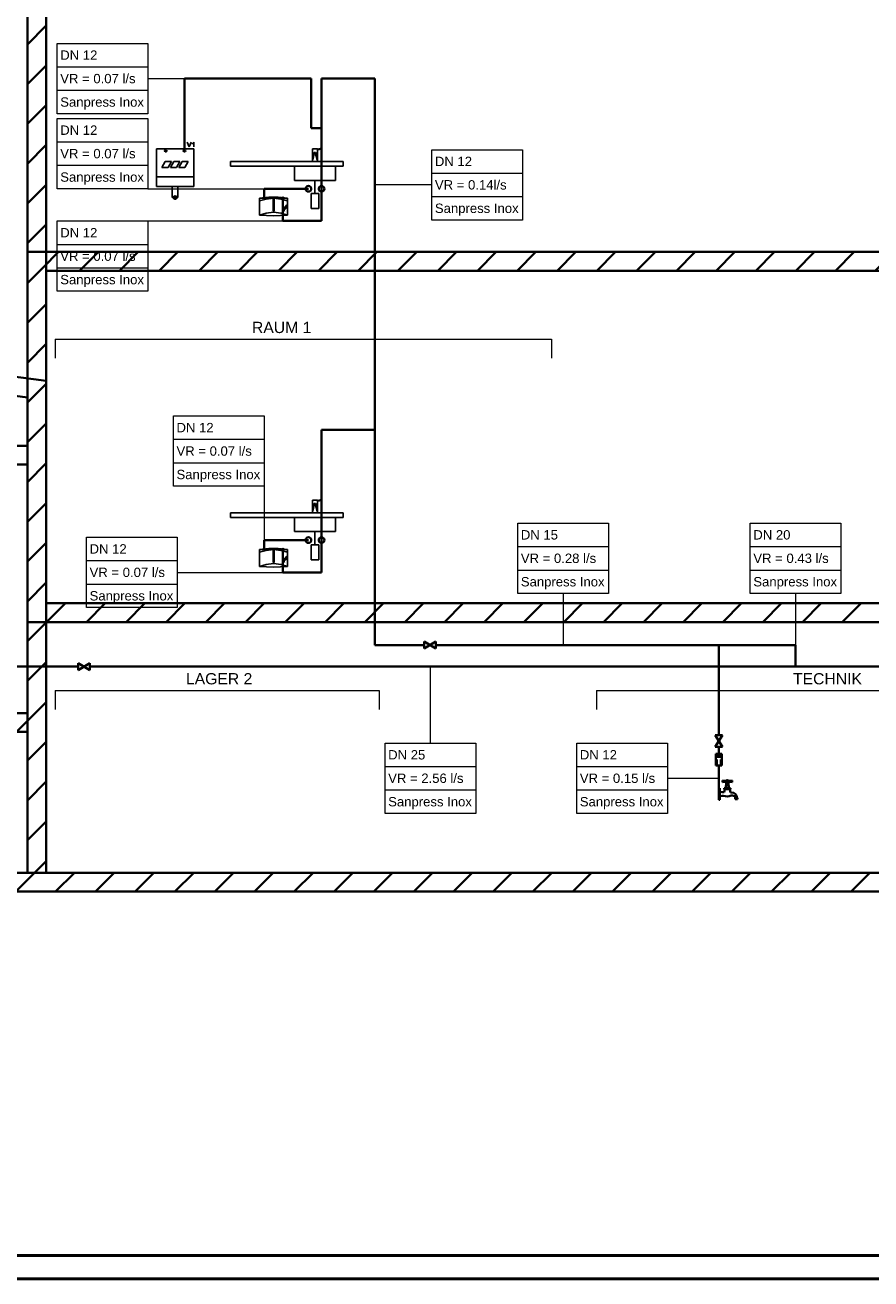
# Model space of a CAD drawing. Extents: x -110 to 890, y -109 to 311.
# Tile 4 of 7: x 434 to 614, y -109 to 158. Entities that reach past the tile are written whole.
import ezdxf
from ezdxf.lldxf.tags import DXFTag

# ---------------------------------------------------------------- set-up
doc = ezdxf.new("R2010")
doc.units = 0
doc.layers.get('0').update_dxf_attribs({"lineweight": 35})
for name, color, linetype, lineweight in [('412_OBJ', 7, 'Continuous', 25), ('DEND_OBJ', 7, 'Continuous', 25), ('Raumnummerierung', 7, 'Continuous', 18)]:
    doc.layers.add(name, color=color, linetype=linetype, lineweight=lineweight)
for name, color, linetype, lineweight, true_color in [('A_Wand_allgemein', 7, 'Continuous', 35, 0x585858), ('DEND_SW', 7, 'Continuous', 50, 0xcc3300), ('DEND_TW', 7, 'Continuous', 35, 0x66cc00), ('L_Klimageraet', 7, 'Continuous', 35, 0xababab), ('Rahmen', 7, 'Continuous', 35, 0x009900), ('S_Einrichtung', 7, 'Continuous', 35, 0x9dff9d), ('S_Kaltwasser', 7, 'Continuous', 35, 0x005e00), ('S_Kaltwasser_Beschriftung', 7, 'Continuous', 18, 0x005e00), ('S_Trinkwasser', 7, 'Continuous', 35, 0x005e00), ('S_Warmwasser', 1, 'fein_strichliert', 35, 0xff0000), ('S_Warmwasser_Beschriftung', 1, 'Continuous', 18, 0xff0000)]:
    doc.layers.add(name, color=color, linetype=linetype, lineweight=lineweight, true_color=true_color)
doc.styles.get("Standard").update_dxf_attribs({"font": 'arial.ttf'})
tags = doc.linetypes.add('fein_strichliert', pattern=[4, 1, -2, 1]).pattern_tags.tags
tags[8:9] = [DXFTag(74, 4), DXFTag(75, 0), DXFTag(340, '0'), DXFTag(46, 0.0), DXFTag(50, 0.0), DXFTag(44, 0.0), DXFTag(45, 0.0)]
tags[6:7] = [DXFTag(74, 4), DXFTag(75, 0), DXFTag(340, '0'), DXFTag(46, 0.0), DXFTag(50, 0.0), DXFTag(44, 0.0), DXFTag(45, 0.0)]
tags[4:5] = [DXFTag(74, 4), DXFTag(75, 0), DXFTag(340, '0'), DXFTag(46, 0.0), DXFTag(50, 0.0), DXFTag(44, 0.0), DXFTag(45, 0.0)]

# ---------------------------------------------------------------- blocks, each defined once
blk = doc.blocks.new('Wand-A07AMNUB1N', base_point=(434.31, -22.63))
at = {"color": 0, "linetype": 'ByBlock', "lineweight": -2, "ltscale": 0.35}
for p, q in [((434.31, 216.41), (434.31, -22.63)), ((438.31, 214.75), (438.31, -22.63))]:
    blk.add_line(p, q, dxfattribs=at)
at = {"color": 0, "lineweight": -2}
for p, q in [((434.31, 213.44), (436.41, 215.54)), ((434.31, 204.96), (438.31, 208.96)), ((434.31, 196.47), (438.31, 200.47)), ((434.31, 187.99), (438.31, 191.99)), ((434.31, 179.5), (438.31, 183.5)), ((434.31, 171.01), (438.31, 175.01)), ((434.31, 162.53), (438.31, 166.53)), ((434.31, 154.04), (438.31, 158.04)), ((434.31, 145.56), (438.31, 149.56)), ((434.31, 137.07), (438.31, 141.07)), ((434.31, 128.59), (438.31, 132.59)), ((434.31, 120.1), (438.31, 124.1)), ((434.31, 111.62), (438.31, 115.62)), ((434.31, 103.13), (438.31, 107.13)), ((434.31, 94.65), (438.31, 98.65)), ((434.31, 86.16), (438.31, 90.16)), ((434.31, 77.68), (438.31, 81.68)), ((434.31, 69.19), (438.31, 73.19)), ((434.31, 60.71), (438.31, 64.71)), ((434.31, 52.22), (438.31, 56.22)), ((434.31, 43.74), (438.31, 47.74)), ((434.31, 35.25), (438.31, 39.25)), ((434.31, 26.76), (438.31, 30.76)), ((434.31, 18.28), (438.31, 22.28)), ((434.31, 9.79), (438.31, 13.79)), ((434.31, 1.31), (438.31, 5.31)), ((434.31, -7.18), (438.31, -3.18)), ((434.31, -15.66), (438.31, -11.66)), ((435.82, -22.63), (438.31, -20.15))]:
    blk.add_line(p, q, dxfattribs=at)
blk = doc.blocks.new('Wand-A07AMNUD1N', base_point=(-43.3, -26.63))
at = {"color": 0, "linetype": 'ByBlock', "lineweight": -2, "ltscale": 0.35}
for p, q in [((-43.3, -22.63), (660.28, -22.63)), ((-43.3, -26.63), (664.28, -26.63))]:
    blk.add_line(p, q, dxfattribs=at)
at = {"color": 0, "lineweight": -2}
for p, q in [((431.82, -26.63), (435.82, -22.63)), ((440.31, -26.63), (444.31, -22.63)), ((448.79, -26.63), (452.79, -22.63)), ((457.28, -26.63), (461.28, -22.63)), ((465.76, -26.63), (469.76, -22.63)), ((474.25, -26.63), (478.25, -22.63)), ((482.73, -26.63), (486.73, -22.63)), ((491.22, -26.63), (495.22, -22.63)), ((499.71, -26.63), (503.71, -22.63)), ((508.19, -26.63), (512.19, -22.63)), ((516.68, -26.63), (520.68, -22.63)), ((525.16, -26.63), (529.16, -22.63)), ((533.65, -26.63), (537.65, -22.63)), ((542.13, -26.63), (546.13, -22.63)), ((550.62, -26.63), (554.62, -22.63)), ((559.1, -26.63), (563.1, -22.63)), ((567.59, -26.63), (571.59, -22.63)), ((576.07, -26.63), (580.07, -22.63)), ((584.56, -26.63), (588.56, -22.63)), ((593.04, -26.63), (597.04, -22.63)), ((601.53, -26.63), (605.53, -22.63)), ((610.01, -26.63), (614.01, -22.63))]:
    blk.add_line(p, q, dxfattribs=at)
blk = doc.blocks.new('Wand-A07AMNUH1N', base_point=(-43.3, 64.44))
at = {"color": 0, "linetype": 'ByBlock', "lineweight": -2, "ltscale": 0.35}
for p, q in [((434.31, 68.44), (-43.3, 68.44)), ((434.31, 64.44), (-43.3, 64.44))]:
    blk.add_line(p, q, dxfattribs=at)
blk = doc.blocks.new('Wand-A07AMNUJ1N', base_point=(434.31, 105.77))
at = {"color": 0, "linetype": 'ByBlock', "lineweight": -2, "ltscale": 0.35}
for p, q in [((664.28, 109.77), (434.31, 109.77)), ((660.28, 105.77), (438.31, 105.77))]:
    blk.add_line(p, q, dxfattribs=at)
at = {"color": 0, "lineweight": -2}
for p, q in [((437.63, 106.45), (440.95, 109.77)), ((445.43, 105.77), (449.43, 109.77)), ((453.92, 105.77), (457.92, 109.77)), ((462.4, 105.77), (466.4, 109.77)), ((470.89, 105.77), (474.89, 109.77)), ((479.38, 105.77), (483.38, 109.77)), ((487.86, 105.77), (491.86, 109.77)), ((496.35, 105.77), (500.35, 109.77)), ((504.83, 105.77), (508.83, 109.77)), ((513.32, 105.77), (517.32, 109.77)), ((521.8, 105.77), (525.8, 109.77)), ((530.29, 105.77), (534.29, 109.77)), ((538.77, 105.77), (542.77, 109.77)), ((547.26, 105.77), (551.26, 109.77)), ((555.74, 105.77), (559.74, 109.77)), ((564.23, 105.77), (568.23, 109.77)), ((572.71, 105.77), (576.71, 109.77)), ((581.2, 105.77), (585.2, 109.77)), ((589.68, 105.77), (593.68, 109.77)), ((598.17, 105.77), (602.17, 109.77)), ((606.65, 105.77), (610.65, 109.77)), ((615.14, 105.77), (619.14, 109.77)), ((623.62, 105.77), (627.62, 109.77)), ((632.11, 105.77), (636.11, 109.77)), ((640.6, 105.77), (644.6, 109.77)), ((649.08, 105.77), (653.08, 109.77)), ((657.57, 105.77), (661.57, 109.77))]:
    blk.add_line(p, q, dxfattribs=at)
blk = doc.blocks.new('Wand-A07AMNUP1N', base_point=(434.31, 30.85))
at = {"color": 0, "linetype": 'ByBlock', "lineweight": -2, "ltscale": 0.35}
for p, q in [((438.31, 34.85), (660.28, 34.85)), ((434.31, 30.85), (664.28, 30.85))]:
    blk.add_line(p, q, dxfattribs=at)
at = {"color": 0, "lineweight": -2}
for p, q in [((438.39, 30.85), (442.39, 34.85)), ((446.88, 30.85), (450.88, 34.85)), ((455.36, 30.85), (459.36, 34.85)), ((463.85, 30.85), (467.85, 34.85)), ((472.33, 30.85), (476.33, 34.85)), ((480.82, 30.85), (484.82, 34.85)), ((489.3, 30.85), (493.3, 34.85)), ((497.79, 30.85), (501.79, 34.85)), ((506.27, 30.85), (510.27, 34.85)), ((514.76, 30.85), (518.76, 34.85)), ((523.24, 30.85), (527.24, 34.85)), ((531.73, 30.85), (535.73, 34.85)), ((540.21, 30.85), (544.21, 34.85)), ((548.7, 30.85), (552.7, 34.85)), ((557.18, 30.85), (561.18, 34.85)), ((565.67, 30.85), (569.67, 34.85)), ((574.15, 30.85), (578.15, 34.85)), ((582.64, 30.85), (586.64, 34.85)), ((591.13, 30.85), (595.13, 34.85)), ((599.61, 30.85), (603.61, 34.85)), ((608.1, 30.85), (612.1, 34.85)), ((616.58, 30.85), (620.58, 34.85)), ((625.07, 30.85), (629.07, 34.85)), ((633.55, 30.85), (637.55, 34.85)), ((642.04, 30.85), (646.04, 34.85)), ((650.52, 30.85), (654.52, 34.85)), ((659.01, 30.85), (661.64, 33.48))]:
    blk.add_line(p, q, dxfattribs=at)
blk = doc.blocks.new('Wand-A07AMNUT1N', base_point=(-43.3, 7.44))
at = {"color": 0, "linetype": 'ByBlock', "lineweight": -2, "ltscale": 0.35}
for p, q in [((-43.3, 11.44), (434.31, 11.44)), ((-43.3, 7.44), (434.31, 7.44))]:
    blk.add_line(p, q, dxfattribs=at)
at = {"color": 0, "lineweight": -2}
blk.add_line((431.96, 7.44), (434.31, 9.79), dxfattribs=at)
blk = doc.blocks.new('Teilstrecke-A07AMNV31N', base_point=(598.15, 6.96))
at = {"color": 0, "linetype": 'ByBlock', "lineweight": -2, "ltscale": 0.35}
for p, q in [((617.49, 21.34), (598.15, 21.34)), ((617.49, 6.96), (617.49, 21.34)), ((629.96, 6.96), (617.49, 6.96)), ((633.53, 6.96), (632.46, 6.96)), ((636.95, 6.96), (636.53, 6.96)), ((640.53, 6.96), (639.45, 6.96)), ((645.08, 6.96), (643.03, 6.96)), ((649.22, 6.96), (647.08, 6.96)), ((667.21, 6.96), (651.72, 6.96))]:
    blk.add_line(p, q, dxfattribs=at)
blk = doc.blocks.new('T-Stück-A07AMNVJ1N', base_point=(597.85, 21.19))
at = {"color": 0, "lineweight": -2}
for p, q in [((597.85, 21.49), (597.85, 21.19)), ((598.3, 21.64), (598, 21.64)), ((598.45, 21.19), (598.45, 21.49))]:
    blk.add_line(p, q, dxfattribs=at)
blk = doc.blocks.new('Teilstrecke-A07AMNVL1N', base_point=(581.77, -5.82))
at = {"color": 0, "linetype": 'ByBlock', "lineweight": -2, "ltscale": 0.35}
for p, q in [((581.77, 25.94), (581.77, 6.75)), ((581.77, 4.25), (581.77, 2.76)), ((581.77, 0.26), (581.77, -5.82))]:
    blk.add_line(p, q, dxfattribs=at)
blk = doc.blocks.new('Festwiderstand-A07AMNVN1N', base_point=(581.02, 4.25))
at = {"color": 0, "lineweight": -2}
for p, q in [((582.52, 4.25), (581.02, 6.75)), ((581.02, 6.75), (582.52, 6.75)), ((582.52, 6.75), (581.02, 4.25)), ((581.02, 4.25), (582.52, 4.25))]:
    blk.add_line(p, q, dxfattribs=at)
blk = doc.blocks.new('Rohrtrenner-A07AMNVP1N', base_point=(581.14, 0.26))
at = {"color": 0, "lineweight": -2}
for p, q in [((581.14, 0.26), (581.14, 2.76)), ((581.14, 2.76), (582.39, 2.76)), ((581.56, 1.92), (581.56, 2.76)), ((581.97, 1.92), (581.97, 2.76)), ((582.39, 2.76), (582.39, 0.26)), ((582.39, 0.26), (581.14, 0.26)), ((581.35, 0.26), (581.35, 1.51)), ((582.18, 0.26), (582.18, 1.51))]:
    blk.add_line(p, q, dxfattribs=at)
blk = doc.blocks.new('Bauteilbeschriftung-A07AMNVR1N', base_point=(551.46, -9.96))
at = {"color": 0, "lineweight": -2}
for p, q in [((551.46, 5.04), (570.83, 5.04)), ((551.46, -9.96), (551.46, 5.04)), ((570.83, 5.04), (570.83, -9.96)), ((551.46, 0.04), (570.83, 0.04)), ((551.46, -4.96), (570.83, -4.96)), ((570.83, -9.96), (551.46, -9.96))]:
    blk.add_line(p, q, dxfattribs=at)
at = {"color": 0, "linetype": 'ByBlock', "lineweight": -2, "ltscale": 0.18}
blk.add_line((570.83, -2.46), (581.77, -2.46), dxfattribs=at)
at = {"color": 0, "linetype": 'ByBlock', "lineweight": -2, "ltscale": 0.18, "char_height": 2, "attachment_point": 1}
for s, insert in [('{\\fArial;DN 12}', (552.12, 3.54)), ('{\\fArial;VR = 0.15 l/s}', (552.12, -1.46)), ('{\\fArial;Sanpress Inox}', (552.12, -6.46))]:
    blk.add_mtext(s, dxfattribs=dict(at, insert=insert))
blk = doc.blocks.new('Teilstrecke-A07AMNVT1N', base_point=(581.77, 21.34))
at = {"color": 0, "linetype": 'ByBlock', "lineweight": -2, "ltscale": 0.35}
for p, q in [((598.15, 25.94), (581.77, 25.94)), ((598.15, 21.34), (598.15, 25.94))]:
    blk.add_line(p, q, dxfattribs=at)
blk = doc.blocks.new('Bauteilbeschriftung-A07AMNVV1N', base_point=(588.46, 25.94))
at = {"color": 0, "lineweight": -2}
for p, q in [((588.46, 51.95), (607.83, 51.95)), ((588.46, 36.95), (588.46, 51.95)), ((607.83, 51.95), (607.83, 36.95)), ((588.46, 46.95), (607.83, 46.95)), ((588.46, 41.95), (607.83, 41.95)), ((607.83, 36.95), (588.46, 36.95))]:
    blk.add_line(p, q, dxfattribs=at)
at = {"color": 0, "linetype": 'ByBlock', "lineweight": -2, "ltscale": 0.18}
blk.add_line((598.15, 36.95), (598.15, 25.94), dxfattribs=at)
at = {"color": 0, "linetype": 'ByBlock', "lineweight": -2, "ltscale": 0.18, "char_height": 2, "attachment_point": 1}
for s, insert in [('{\\fArial;DN 20}', (589.13, 50.45)), ('{\\fArial;VR = 0.43 l/s}', (589.13, 45.45)), ('{\\fArial;Sanpress Inox}', (589.13, 40.45))]:
    blk.add_mtext(s, dxfattribs=dict(at, insert=insert))
blk = doc.blocks.new('Teilstrecke-A07AMNVX1N', base_point=(508.08, 25.64))
at = {"color": 0, "linetype": 'ByBlock', "lineweight": -2, "ltscale": 0.35}
for p, q in [((518.91, 25.94), (508.38, 25.94)), ((581.77, 25.94), (521.41, 25.94))]:
    blk.add_line(p, q, dxfattribs=at)
blk = doc.blocks.new('Festwiderstand-A07AMNVZ1N', base_point=(518.91, 25.19))
at = {"color": 0, "lineweight": -2}
for p, q in [((521.41, 25.19), (518.91, 26.69)), ((518.91, 26.69), (518.91, 25.19)), ((518.91, 25.19), (521.41, 26.69)), ((521.41, 26.69), (521.41, 25.19))]:
    blk.add_line(p, q, dxfattribs=at)
blk = doc.blocks.new('Bauteilbeschriftung-A07AMNW11N', base_point=(538.87, 25.94))
at = {"color": 0, "lineweight": -2}
for p, q in [((538.87, 51.95), (558.25, 51.95)), ((538.87, 36.95), (538.87, 51.95)), ((558.25, 51.95), (558.25, 36.95)), ((538.87, 46.95), (558.25, 46.95)), ((538.87, 41.95), (558.25, 41.95)), ((558.25, 36.95), (538.87, 36.95))]:
    blk.add_line(p, q, dxfattribs=at)
at = {"color": 0, "linetype": 'ByBlock', "lineweight": -2, "ltscale": 0.18}
blk.add_line((548.56, 36.95), (548.56, 25.94), dxfattribs=at)
at = {"color": 0, "linetype": 'ByBlock', "lineweight": -2, "ltscale": 0.18, "char_height": 2, "attachment_point": 1}
for s, insert in [('{\\fArial;DN 15}', (539.54, 50.45)), ('{\\fArial;VR = 0.28 l/s}', (539.54, 45.45)), ('{\\fArial;Sanpress Inox}', (539.54, 40.45))]:
    blk.add_mtext(s, dxfattribs=dict(at, insert=insert))
blk = doc.blocks.new('T-Stück-A07AMNW31N', base_point=(581.47, 25.64))
at = {"color": 0, "lineweight": -2}
for p, q in [((581.47, 26.09), (581.47, 25.79)), ((581.62, 25.64), (581.92, 25.64)), ((582.07, 25.79), (582.07, 26.09))]:
    blk.add_line(p, q, dxfattribs=at)
blk = doc.blocks.new('Anschluss für Auslaufventil-A07AMNW51N', base_point=(581.77, -7.08))
at = {"color": 0, "linetype": 'ByBlock', "lineweight": -2, "ltscale": 0.35}
for p, q in [((581.97, -4.56), (581.77, -4.56)), ((581.77, -7.08), (581.77, -4.56)), ((581.97, -7.08), (581.97, -4.56)), ((582.4, -5.44), (581.97, -5.34)), ((582.58, -2.93), (582.58, -3.26)), ((583.37, -3), (582.58, -2.93)), ((582.58, -3.26), (583.37, -3.19)), ((582.9, -5.44), (583.08, -4.76)), ((582.91, -4.55), (582.91, -4.76)), ((582.91, -4.55), (584.26, -4.55)), ((584.26, -4.76), (582.91, -4.76)), ((583.15, -4.59), (583.08, -4.55)), ((583.15, -4.72), (583.08, -4.76)), ((583.22, -4.55), (583.15, -4.59)), ((583.15, -4.59), (583.15, -4.72)), ((583.15, -4.72), (583.22, -4.76)), ((583.16, -4.55), (584.01, -4.55)), ((583.27, -4.02), (583.9, -4.02)), ((583.27, -4.02), (583.27, -4.55)), ((583.37, -3.19), (583.37, -4.02)), ((583.8, -3), (584.59, -2.93)), ((584.59, -3.26), (583.8, -3.19)), ((583.8, -3.19), (583.8, -4.02)), ((583.9, -4.02), (583.9, -4.55)), ((583.95, -4.55), (584.02, -4.59)), ((584.02, -4.72), (583.95, -4.76)), ((584.02, -4.59), (584.08, -4.55)), ((584.02, -4.59), (584.02, -4.72)), ((584.02, -4.72), (584.08, -4.76)), ((584.29, -5.51), (584.09, -4.76)), ((584.26, -4.55), (584.26, -4.76)), ((584.59, -2.93), (584.59, -3.26)), ((581.77, -7.08), (581.97, -7.08)), ((582.4, -6.2), (581.97, -6.3)), ((582.4, -5.44), (582.9, -5.44)), ((582.4, -6.2), (582.79, -6.2)), ((584.29, -5.51), (584.5, -5.51)), ((584.68, -6.14), (584.41, -6.14)), ((585.24, -6.72), (585.24, -6.92)), ((585.24, -6.72), (585.74, -6.72)), ((585.74, -6.92), (585.24, -6.92)), ((585.74, -6.72), (585.74, -6.92))]:
    blk.add_line(p, q, dxfattribs=at)
blk.add_circle((583.58, -3.09), 0.234, dxfattribs=at)
for centre, major_axis, end_param in [((583.51, -4.12), (-0.72, -2.09), 0.748209), ((584.48, -6.72), (1.22, 0), 1.561316), ((584.69, -6.72), (0.587, 0), 1.590453)]:
    blk.add_ellipse(centre, major_axis=major_axis, ratio=1, start_param=0, end_param=end_param, dxfattribs=at)
blk = doc.blocks.new('Wand-A07AMNXF1N', base_point=(195.5, 78.75))
at = {"color": 0, "linetype": 'ByBlock', "lineweight": -2, "ltscale": 0.35}
for p, q in [((438.31, 82.27), (195.5, 113.92)), ((434.31, 78.75), (195.5, 109.89))]:
    blk.add_line(p, q, dxfattribs=at)
at = {"color": 0, "lineweight": -2}
for p, q in [((195.5, 110.4), (198.62, 113.51)), ((202.56, 108.97), (206.12, 112.54)), ((210.06, 107.99), (213.63, 111.56)), ((217.57, 107.01), (221.14, 110.58)), ((225.08, 106.03), (228.64, 109.6)), ((232.58, 105.05), (236.15, 108.62)), ((240.09, 104.07), (243.66, 107.64)), ((247.6, 103.1), (251.16, 106.66)), ((255.1, 102.12), (258.67, 105.69)), ((262.61, 101.14), (266.18, 104.71)), ((270.12, 100.16), (273.68, 103.73)), ((277.62, 99.18), (281.19, 102.75)), ((285.13, 98.2), (288.7, 101.77)), ((292.64, 97.22), (296.2, 100.79)), ((300.14, 96.25), (303.71, 99.81)), ((307.65, 95.27), (311.22, 98.84)), ((315.16, 94.29), (318.72, 97.86)), ((322.66, 93.31), (326.23, 96.88)), ((330.17, 92.33), (333.74, 95.9)), ((337.68, 91.35), (341.24, 94.92)), ((345.18, 90.37), (348.75, 93.94)), ((352.69, 89.39), (356.26, 92.96)), ((360.2, 88.42), (363.76, 91.98)), ((367.7, 87.44), (371.27, 91.01)), ((375.21, 86.46), (378.78, 90.03)), ((382.72, 85.48), (386.28, 89.05)), ((390.22, 84.5), (393.79, 88.07)), ((397.73, 83.52), (401.3, 87.09)), ((405.24, 82.54), (408.8, 86.11)), ((412.74, 81.57), (416.31, 85.13)), ((420.25, 80.59), (423.82, 84.16)), ((427.76, 79.61), (431.32, 83.18))]:
    blk.add_line(p, q, dxfattribs=at)
blk = doc.blocks.new('Spüle-A07AMNXL1N', base_point=(477.63, 44.13))
at = {"color": 0, "lineweight": -2}
for p, q in [((495.09, 54.13), (495.09, 56.82)), ((495.09, 56.82), (496.16, 56.82)), ((496.16, 56.76), (497.01, 56.98)), ((496.16, 54.13), (496.16, 56.82)), ((497.08, 56.78), (496.16, 56.64)), ((497.01, 56.98), (497.08, 56.78)), ((477.63, 53.13), (477.63, 54.13)), ((477.63, 54.13), (501.63, 54.13)), ((495.09, 54.13), (495.63, 54.13)), ((495.49, 56.1), (495.19, 55.56)), ((495.19, 54.5), (495.49, 55.79)), ((495.49, 55.79), (495.49, 56.1)), ((495.49, 56.1), (495.76, 56.1)), ((495.49, 55.79), (495.76, 55.79)), ((496.16, 54.13), (495.63, 54.13)), ((495.76, 55.79), (495.76, 56.1)), ((495.76, 56.1), (496.07, 55.56)), ((496.07, 54.5), (495.76, 55.79)), ((501.63, 54.13), (501.63, 53.13)), ((501.63, 53.13), (477.63, 53.13)), ((491.23, 50.13), (491.23, 53.13)), ((500.03, 53.13), (500.03, 50.13)), ((500.03, 50.13), (491.23, 50.13)), ((495.63, 50.13), (495.63, 47.33)), ((494.83, 47.33), (496.43, 47.33)), ((494.83, 44.13), (494.83, 47.33)), ((496.43, 47.33), (496.43, 44.13)), ((496.43, 44.13), (494.83, 44.13))]:
    blk.add_line(p, q, dxfattribs=at)
blk = doc.blocks.new('Anschluss-Element-A07AMNXN1N', base_point=(493.63, 47.73))
at = {"color": 0, "linetype": 'Continuous', "lineweight": -2, "ltscale": 0.35}
blk.add_circle((494.23, 48.33), 0.6, dxfattribs=at)
blk = doc.blocks.new('Anschluss-Element-A07AMNXP1N', base_point=(496.43, 47.73))
at = {"color": 0, "lineweight": -2}
blk.add_circle((497.03, 48.33), 0.6, dxfattribs=at)
blk = doc.blocks.new('Blockreferenz-A07AMNXR1N', base_point=(483.8, 42.53))
at = {"color": 0, "linetype": 'ByBlock', "lineweight": -2, "ltscale": 0.25}
for p, q in [((483.8, 46.33), (485.8, 46.53)), ((483.8, 46.33), (486.8, 46.33)), ((483.8, 46.33), (483.8, 42.73)), ((483.8, 45.73), (485.2, 46.13)), ((485.2, 46.13), (486.8, 46.33)), ((485.8, 46.53), (487.8, 46.53)), ((486.7, 46.13), (486.7, 43.53)), ((486.7, 46.13), (486.9, 46.13)), ((486.8, 46.33), (488.4, 46.13)), ((486.8, 46.33), (489.8, 46.33)), ((486.9, 43.53), (486.9, 46.13)), ((487.8, 46.53), (489.8, 46.33)), ((488.4, 46.13), (489.8, 45.73)), ((489.8, 46.33), (489.8, 42.73)), ((483.8, 42.73), (485.2, 43.13)), ((485.2, 43.13), (486.8, 43.33)), ((486.7, 43.53), (486.9, 43.53)), ((486.8, 43.33), (488.4, 43.13)), ((488.4, 43.13), (489.8, 42.73)), ((489, 43.93), (488.8, 43.53)), ((488.8, 43.53), (489.2, 43.73)), ((489, 44.13), (489.6, 44.93)), ((489, 44.13), (489.6, 44.33)), ((489.6, 44.33), (489, 43.73)), ((489, 43.73), (489, 43.93)), ((489.2, 43.73), (489, 43.73)), ((483.8, 42.73), (486.8, 42.53)), ((486.8, 42.53), (489.8, 42.73))]:
    blk.add_line(p, q, dxfattribs=at)
at = {"color": 1, "linetype": 'ByBlock', "lineweight": -2, "ltscale": 0.25, "true_color": 0xff0000}
blk.add_circle((484.8, 46.33), 0.2, dxfattribs=at)
at = {"color": 3, "linetype": 'ByBlock', "lineweight": -2, "ltscale": 0.25, "true_color": 0x00ff00}
blk.add_circle((488.8, 46.33), 0.2, dxfattribs=at)
blk = doc.blocks.new('Spüle-A07AMNXT1N', base_point=(477.63, 119.05))
at = {"color": 0, "lineweight": -2}
for p, q in [((495.09, 129.05), (495.09, 131.75)), ((495.09, 131.75), (496.16, 131.75)), ((495.49, 131.02), (495.19, 130.48)), ((495.49, 130.71), (495.49, 131.02)), ((495.49, 131.02), (495.76, 131.02)), ((495.76, 130.71), (495.76, 131.02)), ((495.76, 131.02), (496.07, 130.48)), ((496.16, 131.69), (497.01, 131.91)), ((496.16, 129.05), (496.16, 131.75)), ((497.08, 131.71), (496.16, 131.56)), ((497.01, 131.91), (497.08, 131.71)), ((477.63, 128.05), (477.63, 129.05)), ((477.63, 129.05), (501.63, 129.05)), ((495.09, 129.05), (495.63, 129.05)), ((495.19, 129.43), (495.49, 130.71)), ((495.49, 130.71), (495.76, 130.71)), ((496.16, 129.05), (495.63, 129.05)), ((496.07, 129.43), (495.76, 130.71)), ((501.63, 129.05), (501.63, 128.05)), ((501.63, 128.05), (477.63, 128.05)), ((491.23, 125.05), (491.23, 128.05)), ((500.03, 128.05), (500.03, 125.05)), ((500.03, 125.05), (491.23, 125.05)), ((495.63, 125.05), (495.63, 122.25)), ((494.83, 122.25), (496.43, 122.25)), ((494.83, 119.05), (494.83, 122.25)), ((496.43, 122.25), (496.43, 119.05)), ((496.43, 119.05), (494.83, 119.05))]:
    blk.add_line(p, q, dxfattribs=at)
blk = doc.blocks.new('Anschluss-Element-A07AMNXV1N', base_point=(493.63, 122.65))
at = {"color": 0, "linetype": 'Continuous', "lineweight": -2, "ltscale": 0.35}
blk.add_circle((494.23, 123.25), 0.6, dxfattribs=at)
blk = doc.blocks.new('Anschluss-Element-A07AMNXX1N', base_point=(496.43, 122.65))
at = {"color": 0, "lineweight": -2}
blk.add_circle((497.03, 123.25), 0.6, dxfattribs=at)
blk = doc.blocks.new('Blockreferenz-A07AMNXZ1N', base_point=(483.8, 117.45))
at = {"color": 0, "linetype": 'ByBlock', "lineweight": -2, "ltscale": 0.25}
for p, q in [((483.8, 121.25), (485.8, 121.45)), ((483.8, 121.25), (486.8, 121.25)), ((483.8, 121.25), (483.8, 117.65)), ((483.8, 120.65), (485.2, 121.05)), ((485.2, 121.05), (486.8, 121.25)), ((485.8, 121.45), (487.8, 121.45)), ((486.7, 121.05), (486.7, 118.45)), ((486.7, 121.05), (486.9, 121.05)), ((486.8, 121.25), (488.4, 121.05)), ((486.8, 121.25), (489.8, 121.25)), ((486.9, 118.45), (486.9, 121.05)), ((487.8, 121.45), (489.8, 121.25)), ((488.4, 121.05), (489.8, 120.65)), ((489.8, 121.25), (489.8, 117.65)), ((483.8, 117.65), (485.2, 118.05)), ((483.8, 117.65), (486.8, 117.45)), ((485.2, 118.05), (486.8, 118.25)), ((486.7, 118.45), (486.9, 118.45)), ((486.8, 118.25), (488.4, 118.05)), ((486.8, 117.45), (489.8, 117.65)), ((488.4, 118.05), (489.8, 117.65)), ((489, 118.85), (488.8, 118.45)), ((488.8, 118.45), (489.2, 118.65)), ((489, 119.05), (489.6, 119.85)), ((489, 119.05), (489.6, 119.25)), ((489.6, 119.25), (489, 118.65)), ((489, 118.65), (489, 118.85)), ((489.2, 118.65), (489, 118.65))]:
    blk.add_line(p, q, dxfattribs=at)
at = {"color": 1, "linetype": 'ByBlock', "lineweight": -2, "ltscale": 0.25, "true_color": 0xff0000}
blk.add_circle((484.8, 121.25), 0.2, dxfattribs=at)
at = {"color": 3, "linetype": 'ByBlock', "lineweight": -2, "ltscale": 0.25, "true_color": 0x00ff00}
blk.add_circle((488.8, 121.25), 0.2, dxfattribs=at)
blk = doc.blocks.new('Blockreferenz-A07AMNY11N', base_point=(461.79, 121.17))
at = {"color": 0, "linetype": 'ByBlock', "lineweight": -2, "ltscale": 0.25}
for p, q in [((461.79, 123.77), (461.79, 131.77)), ((461.79, 131.77), (469.79, 131.77)), ((468.39, 133.17), (468.79, 132.17)), ((468.79, 132.17), (469.19, 133.17)), ((469.79, 133.17), (469.39, 132.77)), ((469.79, 132.17), (469.79, 133.17)), ((469.79, 131.77), (469.79, 123.77)), ((463.69, 129.07), (462.99, 127.77)), ((463.69, 129.07), (464.99, 129.07)), ((464.29, 127.77), (464.99, 129.07)), ((465.49, 129.07), (464.79, 127.77)), ((465.49, 129.07), (466.79, 129.07)), ((466.09, 127.77), (466.79, 129.07)), ((467.29, 129.07), (466.59, 127.77)), ((467.29, 129.07), (468.59, 129.07)), ((467.89, 127.77), (468.59, 129.07)), ((461.79, 123.77), (461.79, 125.77)), ((461.79, 125.77), (469.79, 125.77)), ((462.99, 127.77), (464.29, 127.77)), ((464.79, 127.77), (466.09, 127.77)), ((466.59, 127.77), (467.89, 127.77)), ((469.79, 125.77), (469.79, 123.77)), ((469.79, 123.77), (461.79, 123.77)), ((469.79, 123.77), (461.79, 123.77)), ((465.19, 121.37), (465.19, 123.77)), ((465.19, 123.77), (466.39, 123.77)), ((466.39, 123.77), (466.39, 121.37)), ((466.39, 121.37), (465.19, 121.37))]:
    blk.add_line(p, q, dxfattribs=at)
at = {"layer": 'DEND_SW', "linetype": 'ByBlock', "ltscale": 0.5}
blk.add_circle((465.79, 121.37), 0.2, dxfattribs=at)
at = {"layer": 'DEND_TW', "color": 1, "linetype": 'ByBlock', "ltscale": 0.35, "true_color": 0xff0000}
blk.add_circle((463.79, 131.37), 0.2, dxfattribs=at)
at = {"layer": 'DEND_TW', "linetype": 'ByBlock', "ltscale": 0.35}
blk.add_circle((467.79, 131.37), 0.2, dxfattribs=at)
blk = doc.blocks.new('Bauteilbeschriftung-A07AMNZ31N', base_point=(446.88, 33.95))
at = {"color": 0, "lineweight": -2}
for p, q in [((446.88, 48.95), (466.26, 48.95)), ((446.88, 33.95), (446.88, 48.95)), ((466.26, 48.95), (466.26, 33.95)), ((446.88, 43.95), (466.26, 43.95)), ((446.88, 38.95), (466.26, 38.95)), ((466.26, 33.95), (446.88, 33.95))]:
    blk.add_line(p, q, dxfattribs=at)
at = {"color": 0, "linetype": 'ByBlock', "lineweight": -2, "ltscale": 0.18}
blk.add_line((466.26, 41.45), (488.8, 41.45), dxfattribs=at)
at = {"color": 0, "linetype": 'ByBlock', "lineweight": -2, "ltscale": 0.18, "char_height": 2, "attachment_point": 1}
for s, insert in [('{\\fArial;DN 12}', (447.55, 47.45)), ('{\\fArial;VR = 0.07 l/s}', (447.55, 42.45)), ('{\\fArial;Sanpress Inox}', (447.55, 37.45))]:
    blk.add_mtext(s, dxfattribs=dict(at, insert=insert))
blk = doc.blocks.new('Bauteilbeschriftung-A07AMNZJ1N', base_point=(465.43, 48.33))
at = {"color": 0, "lineweight": -2}
for p, q in [((465.43, 74.82), (484.8, 74.82)), ((465.43, 59.82), (465.43, 74.82)), ((484.8, 74.82), (484.8, 59.82)), ((465.43, 69.82), (484.8, 69.82)), ((465.43, 64.82), (484.8, 64.82)), ((484.8, 59.82), (465.43, 59.82))]:
    blk.add_line(p, q, dxfattribs=at)
at = {"color": 0, "linetype": 'ByBlock', "lineweight": -2, "ltscale": 0.18}
blk.add_line((484.8, 59.82), (484.8, 48.33), dxfattribs=at)
at = {"color": 0, "linetype": 'ByBlock', "lineweight": -2, "ltscale": 0.18, "char_height": 2, "attachment_point": 1}
for s, insert in [('{\\fArial;DN 12}', (466.09, 73.32)), ('{\\fArial;VR = 0.07 l/s}', (466.09, 68.32)), ('{\\fArial;Sanpress Inox}', (466.09, 63.32))]:
    blk.add_mtext(s, dxfattribs=dict(at, insert=insert))
blk = doc.blocks.new('Bauteilbeschriftung-A07AMNZL1N', base_point=(440.62, 123.25))
at = {"color": 0, "lineweight": -2}
for p, q in [((440.62, 138.25), (460, 138.25)), ((440.62, 123.25), (440.62, 138.25)), ((460, 138.25), (460, 123.25)), ((440.62, 133.25), (460, 133.25)), ((440.62, 128.25), (460, 128.25)), ((460, 123.25), (440.62, 123.25))]:
    blk.add_line(p, q, dxfattribs=at)
at = {"color": 0, "linetype": 'ByBlock', "lineweight": -2, "ltscale": 0.18}
blk.add_line((460, 123.25), (484.8, 123.25), dxfattribs=at)
at = {"color": 0, "linetype": 'ByBlock', "lineweight": -2, "ltscale": 0.18, "char_height": 2, "attachment_point": 1}
for s, insert in [('{\\fArial;DN 12}', (441.29, 136.75)), ('{\\fArial;VR = 0.07 l/s}', (441.29, 131.75)), ('{\\fArial;Sanpress Inox}', (441.29, 126.75))]:
    blk.add_mtext(s, dxfattribs=dict(at, insert=insert))
blk = doc.blocks.new('Bauteilbeschriftung-A07AMNZN1N', base_point=(508.38, 116.59))
at = {"color": 0, "lineweight": -2}
for p, q in [((520.54, 131.59), (539.92, 131.59)), ((520.54, 116.59), (520.54, 131.59)), ((539.92, 131.59), (539.92, 116.59)), ((520.54, 126.59), (539.92, 126.59)), ((520.54, 121.59), (539.92, 121.59)), ((539.92, 116.59), (520.54, 116.59))]:
    blk.add_line(p, q, dxfattribs=at)
at = {"color": 0, "linetype": 'ByBlock', "lineweight": -2, "ltscale": 0.18}
blk.add_line((520.54, 124.09), (508.38, 124.09), dxfattribs=at)
at = {"color": 0, "linetype": 'ByBlock', "lineweight": -2, "ltscale": 0.18, "char_height": 2, "attachment_point": 1}
for s, insert in [('{\\fArial;DN 12}', (521.21, 130.09)), ('{\\fArial;VR = 0.14l/s}', (521.21, 125.09)), ('{\\fArial;Sanpress Inox}', (521.21, 120.09))]:
    blk.add_mtext(s, dxfattribs=dict(at, insert=insert))
blk = doc.blocks.new('Bauteilbeschriftung-A07AMNZP1N', base_point=(440.62, 139.25))
at = {"color": 0, "lineweight": -2}
for p, q in [((440.62, 154.25), (460, 154.25)), ((440.62, 139.25), (440.62, 154.25)), ((460, 154.25), (460, 139.25)), ((440.62, 149.25), (460, 149.25)), ((440.62, 144.25), (460, 144.25)), ((460, 139.25), (440.62, 139.25))]:
    blk.add_line(p, q, dxfattribs=at)
at = {"color": 0, "linetype": 'ByBlock', "lineweight": -2, "ltscale": 0.18}
blk.add_line((460, 146.75), (467.79, 146.75), dxfattribs=at)
at = {"color": 0, "linetype": 'ByBlock', "lineweight": -2, "ltscale": 0.18, "char_height": 2, "attachment_point": 1}
for s, insert in [('{\\fArial;DN 12}', (441.29, 152.75)), ('{\\fArial;VR = 0.07 l/s}', (441.29, 147.75)), ('{\\fArial;Sanpress Inox}', (441.29, 142.75))]:
    blk.add_mtext(s, dxfattribs=dict(at, insert=insert))
blk = doc.blocks.new('Bauteilbeschriftung-A07AMNZR1N', base_point=(440.62, 101.38))
at = {"color": 0, "lineweight": -2}
for p, q in [((440.62, 116.38), (460, 116.38)), ((440.62, 101.38), (440.62, 116.38)), ((460, 116.38), (460, 101.38)), ((440.62, 111.38), (460, 111.38)), ((440.62, 106.38), (460, 106.38)), ((460, 101.38), (440.62, 101.38))]:
    blk.add_line(p, q, dxfattribs=at)
at = {"color": 0, "linetype": 'ByBlock', "lineweight": -2, "ltscale": 0.18}
blk.add_line((460, 116.38), (488.8, 116.38), dxfattribs=at)
at = {"color": 0, "linetype": 'ByBlock', "lineweight": -2, "ltscale": 0.18, "char_height": 2, "attachment_point": 1}
for s, insert in [('{\\fArial;DN 12}', (441.29, 114.88)), ('{\\fArial;VR = 0.07 l/s}', (441.29, 109.88)), ('{\\fArial;Sanpress Inox}', (441.29, 104.88))]:
    blk.add_mtext(s, dxfattribs=dict(at, insert=insert))
blk = doc.blocks.new('Teilstrecke-A07AMNZV1N', base_point=(417.18, 21.34))
at = {"color": 0, "linetype": 'ByBlock', "lineweight": -2, "ltscale": 0.35}
for p, q in [((429.68, 40.19), (417.48, 40.19)), ((417.48, 40.19), (417.48, 25.4)), ((429.68, 21.34), (429.68, 40.19)), ((445.08, 21.34), (429.68, 21.34)), ((598.15, 21.34), (447.58, 21.34))]:
    blk.add_line(p, q, dxfattribs=at)
blk = doc.blocks.new('Festwiderstand-A07AMNZX1N', base_point=(445.08, 20.59))
at = {"color": 0, "lineweight": -2}
for p, q in [((447.58, 22.09), (445.08, 20.59)), ((445.08, 20.59), (445.08, 22.09)), ((445.08, 22.09), (447.58, 20.59)), ((447.58, 20.59), (447.58, 22.09))]:
    blk.add_line(p, q, dxfattribs=at)
blk = doc.blocks.new('Bauteilbeschriftung-A07AMNZZ1N', base_point=(510.57, -9.96))
at = {"color": 0, "linetype": 'ByBlock', "lineweight": -2, "ltscale": 0.18}
blk.add_line((520.26, 5.04), (520.26, 21.34), dxfattribs=at)
at = {"color": 0, "lineweight": -2}
for p, q in [((510.57, 5.04), (529.95, 5.04)), ((510.57, -9.96), (510.57, 5.04)), ((529.95, 5.04), (529.95, -9.96)), ((510.57, 0.04), (529.95, 0.04)), ((510.57, -4.96), (529.95, -4.96)), ((529.95, -9.96), (510.57, -9.96))]:
    blk.add_line(p, q, dxfattribs=at)
at = {"color": 0, "linetype": 'ByBlock', "lineweight": -2, "ltscale": 0.18, "char_height": 2, "attachment_point": 1}
for s, insert in [('{\\fArial;DN 25}', (511.24, 3.54)), ('{\\fArial;VR = 2.56 l/s}', (511.24, -1.46)), ('{\\fArial;Sanpress Inox}', (511.24, -6.46))]:
    blk.add_mtext(s, dxfattribs=dict(at, insert=insert))

msp = doc.modelspace()

# ---------------------------------------------------------------- linework, layer by layer
at = {"layer": 'Rahmen', "lineweight": 50, "ltscale": 0.5}
for points in [[(889.73, -109.23), (889.73, 310.77), (-110.49, 310.77), (-110.49, -109.23), (539.73, -109.23), (789.73, -109.23), (889.73, -109.23)], [(884.73, -104.23), (884.73, 305.77), (-85.49, 305.77), (-85.49, -104.23), (534.73, -104.23), (784.73, -104.23), (884.73, -104.23)]]:
    msp.add_lwpolyline(points, close=True, dxfattribs=at)
at = {"layer": 'Raumnummerierung', "ltscale": 0.18}
for p, q in [((440.2, 91.15), (546.11, 91.15)), ((440.2, 91.15), (440.2, 87.15)), ((546.11, 91.15), (546.11, 87.15)), ((440.2, 16.22), (509.3, 16.22)), ((440.2, 16.22), (440.2, 12.22)), ((509.3, 16.22), (509.3, 12.22)), ((555.65, 16.22), (653.25, 16.22)), ((555.65, 16.22), (555.65, 12.22))]:
    msp.add_line(p, q, dxfattribs=at)
at = {"layer": 'S_Kaltwasser', "ltscale": 0.35}
for p, q in [((494.78, 146.75), (467.79, 146.75)), ((467.79, 131.37), (467.79, 146.75)), ((494.78, 136.19), (494.78, 146.75)), ((497.03, 123.25), (497.03, 146.75)), ((497.03, 146.75), (508.38, 146.75)), ((508.38, 25.94), (508.38, 146.75)), ((497.03, 136.19), (494.78, 136.19)), ((497.03, 48.33), (497.03, 71.82)), ((497.03, 71.82), (508.38, 71.82))]:
    msp.add_line(p, q, dxfattribs=at)
at = {"layer": 'S_Trinkwasser', "ltscale": 0.35}
for p, q in [((497.03, 123.25), (497.03, 116.38)), ((488.8, 121.25), (488.8, 116.38)), ((488.8, 116.38), (497.03, 116.38)), ((497.03, 48.33), (497.03, 41.45)), ((488.8, 46.33), (488.8, 41.45)), ((488.8, 41.45), (497.03, 41.45))]:
    msp.add_line(p, q, dxfattribs=at)
at = {"layer": 'S_Warmwasser', "ltscale": 0.35}
for p, q in [((484.8, 121.45), (484.8, 123.25)), ((494.23, 123.25), (484.8, 123.25)), ((484.8, 46.53), (484.8, 48.33)), ((494.23, 48.33), (484.8, 48.33))]:
    msp.add_line(p, q, dxfattribs=at)

# ---------------------------------------------------------------- block references
at = {"layer": '412_OBJ', "ltscale": 0.25}
for name, p in [('Blockreferenz-A07AMNXZ1N', (483.8, 117.45)), ('Blockreferenz-A07AMNXR1N', (483.8, 42.53))]:
    msp.add_blockref(name, p, dxfattribs=at)
at = {"layer": 'A_Wand_allgemein', "ltscale": 0.35}
for name, p in [('Wand-A07AMNUB1N', (434.31, -22.63)), ('Wand-A07AMNXF1N', (195.5, 78.75)), ('Wand-A07AMNUJ1N', (434.31, 105.77)), ('Wand-A07AMNUH1N', (-43.3, 64.44)), ('Wand-A07AMNUP1N', (434.31, 30.85)), ('Wand-A07AMNUT1N', (-43.3, 7.44)), ('Wand-A07AMNUD1N', (-43.3, -26.63))]:
    msp.add_blockref(name, p, dxfattribs=at)
at = {"layer": 'DEND_OBJ', "ltscale": 0.25}
for name, p in [('Blockreferenz-A07AMNY11N', (461.79, 121.17)), ('Spüle-A07AMNXT1N', (477.63, 119.05)), ('Spüle-A07AMNXL1N', (477.63, 44.13))]:
    msp.add_blockref(name, p, dxfattribs=at)
at = {"layer": 'S_Einrichtung', "ltscale": 0.35}
msp.add_blockref('Anschluss für Auslaufventil-A07AMNW51N', (581.77, -7.08), dxfattribs=at)
at = {"layer": 'S_Kaltwasser', "ltscale": 0.35}
for name, p in [('Teilstrecke-A07AMNZV1N', (417.18, 21.34)), ('Teilstrecke-A07AMNVX1N', (508.08, 25.64)), ('Festwiderstand-A07AMNVZ1N', (518.91, 25.19)), ('T-Stück-A07AMNW31N', (581.47, 25.64)), ('Teilstrecke-A07AMNVL1N', (581.77, -5.82)), ('Teilstrecke-A07AMNVT1N', (581.77, 21.34)), ('Festwiderstand-A07AMNZX1N', (445.08, 20.59)), ('T-Stück-A07AMNVJ1N', (597.85, 21.19)), ('Teilstrecke-A07AMNV31N', (598.15, 6.96)), ('Festwiderstand-A07AMNVN1N', (581.02, 4.25)), ('Rohrtrenner-A07AMNVP1N', (581.14, 0.26))]:
    msp.add_blockref(name, p, dxfattribs=at)
at = {"layer": 'S_Kaltwasser_Beschriftung', "ltscale": 0.18}
for name, p in [('Bauteilbeschriftung-A07AMNZP1N', (440.62, 139.25)), ('Bauteilbeschriftung-A07AMNZN1N', (508.38, 116.59)), ('Bauteilbeschriftung-A07AMNZR1N', (440.62, 101.38)), ('Bauteilbeschriftung-A07AMNW11N', (538.87, 25.94)), ('Bauteilbeschriftung-A07AMNVV1N', (588.46, 25.94)), ('Bauteilbeschriftung-A07AMNZ31N', (446.88, 33.95)), ('Bauteilbeschriftung-A07AMNZZ1N', (510.57, -9.96)), ('Bauteilbeschriftung-A07AMNVR1N', (551.46, -9.96))]:
    msp.add_blockref(name, p, dxfattribs=at)
at = {"layer": 'S_Trinkwasser', "ltscale": 0.35}
for name, p in [('Anschluss-Element-A07AMNXX1N', (496.43, 122.65)), ('Anschluss-Element-A07AMNXP1N', (496.43, 47.73))]:
    msp.add_blockref(name, p, dxfattribs=at)
at = {"layer": 'S_Warmwasser', "ltscale": 0.35}
for name, p in [('Anschluss-Element-A07AMNXV1N', (493.63, 122.65)), ('Anschluss-Element-A07AMNXN1N', (493.63, 47.73))]:
    msp.add_blockref(name, p, dxfattribs=at)
at = {"layer": 'S_Warmwasser_Beschriftung', "ltscale": 0.18}
for name, p in [('Bauteilbeschriftung-A07AMNZL1N', (440.62, 123.25)), ('Bauteilbeschriftung-A07AMNZJ1N', (465.43, 48.33))]:
    msp.add_blockref(name, p, dxfattribs=at)

# ---------------------------------------------------------------- texts
at = {"layer": 'L_Klimageraet', "color": 7, "ltscale": 0.35, "char_height": 2.4, "attachment_point": 1}
for s, insert in [('{\\fArial;RAUM 1}', (482.19, 94.88)), ('{\\fArial;LAGER 2}', (468.1, 19.96)), ('{\\fArial;TECHNIK}', (597.59, 19.96))]:
    msp.add_mtext(s, dxfattribs=dict(at, insert=insert))

doc.saveas('drawing.dxf')
